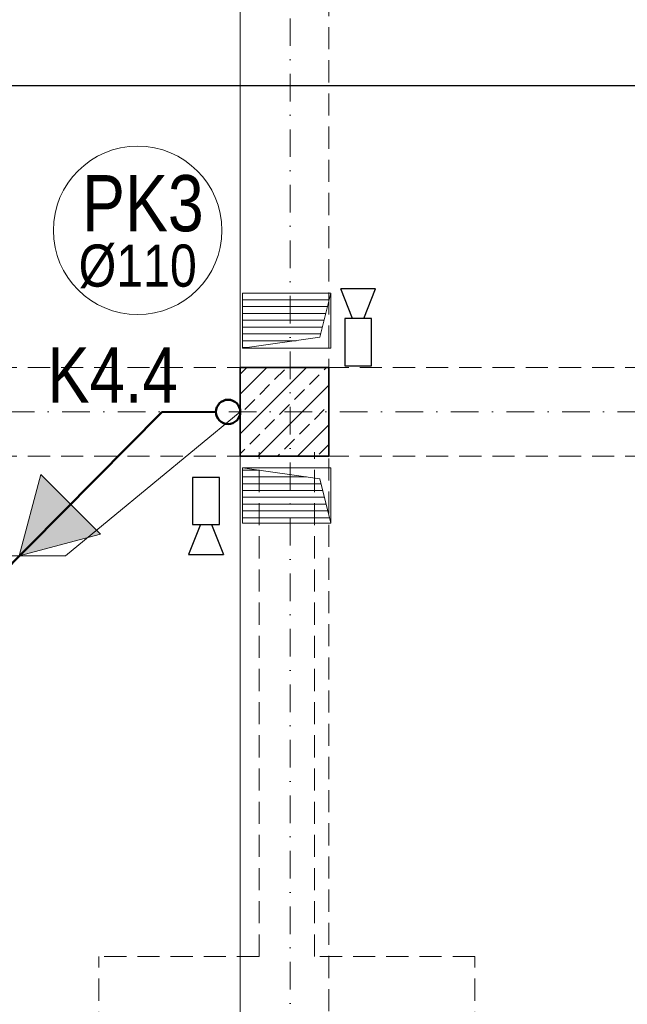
# Model space of a CAD drawing. Header units: millimetres. Extents: x -96593 to 66336, y -23969 to 7139.
# Tile 131 of 256: x -89641 to -89366, y -881 to -436. Entities that reach past the tile are written whole.
import ezdxf

# ---------------------------------------------------------------- set-up
doc = ezdxf.new("R2010")
doc.units = ezdxf.units.MM
for name, pattern in [('DASHDOT', [1, 0.5, -0.25, 0, -0.25]), ('DASHED', [0.75, 0.5, -0.25]), ('DIVIDEX2', [2.5, 1, -0.5, 0, -0.5, 0, -0.5])]:
    doc.linetypes.add(name, pattern=pattern)
for name, color, linetype, lineweight in [('BA_KS_ist.', 34, 'Continuous', 50), ('MM_KS_OPISY', 7, 'Continuous', 9), ('mm_punktwstawienia', 1, 'Continuous', 50), ('mm_sprężone', 7, 'Continuous', 50), ('mm_went_opis', 7, 'Continuous', 15), ('mm_wentylacja_bloki', 7, 'Continuous', 18), ('PG_KONSTRUKCJA', 5, 'Continuous', 35), ('PG_OSIE', 1, 'DASHDOT', 18), ('PG_PODCIĄGI', 1, 'DASHED', 18), ('PG_SZRAF', 1, 'Continuous', 18), ('PG_WENTYLACJA', 1, 'Continuous', 18), ('PG_WIDOKOWE_CIENKIE', 1, 'Continuous', 18), ('PG_WYPOSAŻENIE', 1, 'Continuous', 18)]:
    doc.layers.add(name, color=color, linetype=linetype, lineweight=lineweight)
doc.styles.get("Standard").update_dxf_attribs({"font": 'arial.ttf'})
pattern_1 = [(180, (-5151.205, 2384.805), (-2e-16, -3.07975), [])]

# ---------------------------------------------------------------- blocks, each defined once
blk = doc.blocks.new('A$C243F7E6F')
at = {"layer": 'PG_SZRAF'}
h = blk.add_hatch(dxfattribs=at)
h.set_pattern_fill('ANSI33', color=256, scale=2)
h.set_pattern_definition([(45, (-6891.598, -2675.306), (-8.980256, 8.980256), []), (45, (-6882.618, -2675.306), (-8.980256, 8.980256), [6.35, -3.175])])
h.paths.add_polyline_path([(0, 0), (40, 0), (40, -40), (0, -40)])
at = {"layer": 'PG_KONSTRUKCJA'}
blk.add_lwpolyline([(0, 0), (40, 0), (40, -40), (0, -40), (0, 0)], dxfattribs=at)
blk = doc.blocks.new('A$C0fd6651b')
at = {"layer": 'PG_WYPOSAŻENIE', "color": 18, "lineweight": 30, "true_color": 0x000000}
for p, q in [((5.38, 13.5), (0, 0)), ((10.38, 13.5), (15.76, 0)), ((0, 0), (15.76, 0))]:
    blk.add_line(p, q, dxfattribs=at)
blk.add_lwpolyline([(1.81, 34.78), (1.81, 13.5), (13.95, 13.5), (13.95, 34.78)], close=True, dxfattribs=at)
blk = doc.blocks.new('A$C0f2c6892')
at = {"layer": 'PG_WIDOKOWE_CIENKIE', "color": 18, "lineweight": 30, "rotation": 180}
blk.add_blockref('A$C0fd6651b', (985.16, -1184.34), dxfattribs=at)
at = {"layer": 'PG_WIDOKOWE_CIENKIE', "color": 18, "lineweight": 30}
blk.add_blockref('A$C0fd6651b', (900.66, -1304.47), dxfattribs=at)
blk = doc.blocks.new('A$C2E197AD3')
at = {"layer": 'PG_WENTYLACJA'}
h = blk.add_hatch(dxfattribs=at)
h.set_pattern_fill('ANSI31', color=252, scale=0.97, angle=135)
h.set_pattern_definition(pattern_1)
h.paths.add_polyline_path([(1871.84, 1761.25), (1831.84, 1761.25), (1831.84, 1736.25), (1866.84, 1741.25)])
h = blk.add_hatch(dxfattribs=at)
h.set_pattern_fill('ANSI31', color=252, scale=0.97, angle=135)
h.set_pattern_definition(pattern_1)
h.paths.add_polyline_path([(1866.84, 1677.25), (1831.84, 1682.25), (1831.84, 1657.25), (1871.84, 1657.25)])
at = {"color": 252, "lineweight": 30}
blk.add_line((949.46, 1855.09), (2737.44, 1855.09), dxfattribs=at)
at = {"layer": 'PG_OSIE', "color": 252, "ltscale": 25}
for points in [[(1853.34, 3165.56), (1853.34, 314.74)], [(696.17, 1707.5), (2976.42, 1707.5)]]:
    blk.add_lwpolyline(points, dxfattribs=at)
at = {"layer": 'PG_PODCIĄGI', "color": 252, "ltscale": 20}
for p, q in [((1839.34, 1461.25), (1839.34, 1689.25)), ((1864.34, 1461.25), (1864.34, 1689.25)), ((1839.34, 1461.25), (1766.84, 1461.25)), ((1766.84, 1291.25), (1766.84, 1461.25)), ((1936.84, 1461.25), (1864.34, 1461.25)), ((1936.84, 1291.25), (1936.84, 1461.25))]:
    blk.add_line(p, q, dxfattribs=at)
for points in [[(1830.84, 2946.5), (1830.84, 472.5)], [(1870.84, 2946.5), (1870.84, 472.5)], [(924.84, 1727.5), (2778.84, 1727.5)], [(924.84, 1687.5), (2778.84, 1687.5)]]:
    blk.add_lwpolyline(points, dxfattribs=at)
at = {"layer": 'PG_WENTYLACJA', "color": 252}
for p, q in [((1866.84, 1741.25), (1871.84, 1761.25)), ((1831.84, 1736.25), (1866.84, 1741.25)), ((1831.84, 1682.25), (1866.84, 1677.25)), ((1866.84, 1677.25), (1871.84, 1657.25))]:
    blk.add_line(p, q, dxfattribs=at)
for points in [[(1831.84, 1736.25), (1871.84, 1736.25), (1871.84, 1761.25), (1831.84, 1761.25)], [(1831.84, 1682.25), (1871.84, 1682.25), (1871.84, 1657.25), (1831.84, 1657.25)]]:
    blk.add_lwpolyline(points, close=True, dxfattribs=at)
at = {"layer": 'PG_KONSTRUKCJA', "color": 252}
blk.add_blockref('A$C243F7E6F', (1830.84, 1727.5), dxfattribs=at)
at = {"layer": 'PG_WIDOKOWE_CIENKIE', "color": 252, "lineweight": 30}
blk.add_blockref('A$C0f2c6892', (906.84, 2947.5), dxfattribs=at)
blk = doc.blocks.new('ksstrz')
at = {"layer": 'mm_sprężone', "linetype": 'DIVIDEX2', "lineweight": 30}
h = blk.add_hatch(color=256, dxfattribs=at)
h.dxf.hatch_style = 1
h.paths.add_polyline_path([(28045.5, -44864.49), (28060.5, -44838.51), (28030.5, -44838.51)])
at = {"layer": 'mm_wentylacja_bloki'}
for p, q in [((28030.5, -44838.51), (28045.5, -44864.49)), ((28060.5, -44838.51), (28030.5, -44838.51)), ((28045.5, -44864.49), (28060.5, -44838.51))]:
    blk.add_line(p, q, dxfattribs=at)

msp = doc.modelspace()

# ---------------------------------------------------------------- linework, layer by layer
at = {"layer": 'BA_KS_ist.', "linetype": 'Continuous', "ltscale": 25}
for p, q in [((-89576.68, -613.33), (-89697.17, -734.82)), ((-89552.18, -613.22), (-89576.68, -613.33))]:
    msp.add_line(p, q, dxfattribs=at)
msp.add_circle((-89546.68, -613.2), 5.5, dxfattribs=at)
at = {"layer": 'MM_KS_OPISY'}
msp.add_lwpolyline([(-89541.18, 625.8), (-89541.18, -1848.2)], dxfattribs=at)
msp.add_circle((-89587.57, -531.11), 38.1, dxfattribs=at)
at = {"layer": 'mm_went_opis', "color": 252}
msp.add_line((-89620.2, -678.32), (-89887.84, -678.32), dxfattribs=at)
msp.add_lwpolyline([(-89620.2, -678.32), (-89541.18, -613.2)], dxfattribs=at)

# ---------------------------------------------------------------- block references
at = {"layer": 'mm_punktwstawienia', "lineweight": 60}
msp.add_blockref('A$C2E197AD3', (-91372.02, -2320.7), dxfattribs=at)
at = {"layer": 'mm_sprężone', "color": 2, "linetype": 'DIVIDEX2', "lineweight": 30, "xscale": 1.27, "yscale": 1.27, "zscale": 1.27, "rotation": 315}
msp.add_blockref('ksstrz', (-74537.25, 64796.72), dxfattribs=at)

# ---------------------------------------------------------------- texts
at = {"layer": 'MM_KS_OPISY', "attachment_point": 1}
for s, width, insert, char_height in [('\\fArial Narrow|b0|i0|c238|p34;PK3', 0.5033, (-89612.7, -506.13), 25.4), ('{\\fArial Narrow|b0|i0|c238|p34;%%C110}', 0.5033, (-89614.23, -537.52), 19.05), ('\\fArial Narrow|b0|i0|c238|p34;K4.4', 6.3197, (-89628.38, -584), 25)]:
    msp.add_mtext_dynamic_manual_height_columns(s, width=width, gutter_width=1, heights=[0], dxfattribs=dict(at, insert=insert, char_height=char_height))

doc.saveas('drawing.dxf')
